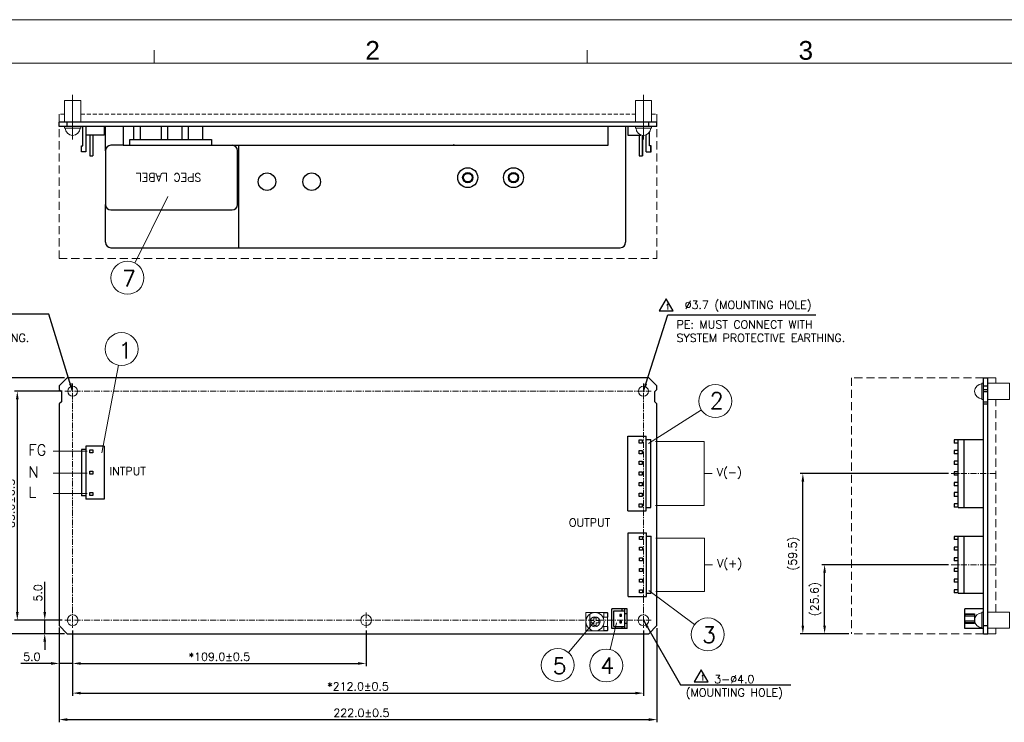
# Model space of a CAD drawing. Header units: millimetres. Extents: x 0 to 2584, y 0 to 2729.
# Tile 6 of 33: x 356 to 722, y 217 to 478. Entities that reach past the tile are written whole.
import ezdxf
from ezdxf.enums import TextEntityAlignment as Align

# ---------------------------------------------------------------- set-up
doc = ezdxf.new("R2010")
doc.units = ezdxf.units.MM
doc.header["$LTSCALE"] = 6
doc.linetypes.add('CENTER', pattern=[0.6, 0.375, -0.075, 0.075, -0.075])
doc.linetypes.add('HIDDEN', pattern=[0.375, 0.25, -0.125])
doc.layers.get('0').update_dxf_attribs({"linetype": 'CONTINUOUS'})
doc.layers.get('Defpoints').update_dxf_attribs({"linetype": 'CONTINUOUS'})
for name, color, linetype in [('02___PRT_ALL_AXES', 7, 'CONTINUOUS'), ('1', 1, 'CONTINUOUS'), ('C', 4, 'CENTER'), ('CENTER', 130, 'CENTER'), ('DIM', 2, 'CONTINUOUS'), ('H', 6, 'HIDDEN'), ('PAPER', 7, 'CONTINUOUS')]:
    doc.layers.add(name, color=color, linetype=linetype)
doc.styles.add('ARIAL', font='arial.ttf')
doc.styles.add('ROMANS', font='romans')
doc.styles.add('SIMPLEX', font='SIMPLEX.shx')
doc.styles.get("Standard").update_dxf_attribs({"font": 'ROMANS.SHX'})
doc.dimstyles.new('S_STANDARD', dxfattribs={"dimscale": 0, "dimtxt": 3, "dimasz": 3, "dimexe": 1, "dimexo": 1, "dimgap": 1, "dimtad": 1, "dimdec": 1, "dimzin": 0, "dimdsep": 46, "dimtxsty": 'ROMANS', "dimcen": -0.5, "dimadec": 0, "dimazin": 0, "dimtp": 0.1, "dimtfac": 1, "dimtdec": 1, "dimtmove": 0, "dimatfit": 3, "dimfxl": 1, "dimtolj": 1, "dimtzin": 0, "dimarcsym": 0})
doc.dimstyles.new('STANDARD$0', dxfattribs={"dimtxt": 3, "dimasz": 3, "dimexe": 1, "dimexo": 1, "dimgap": 1, "dimtad": 1, "dimdec": 1, "dimzin": 0, "dimdsep": 46, "dimtxsty": 'STANDARD', "dimcen": -0.5, "dimclrd": 2, "dimclre": 2, "dimclrt": 2, "dimadec": 0, "dimazin": 0, "dimtfac": 1, "dimtdec": 1, "dimtmove": 0, "dimatfit": 3, "dimfxl": 1, "dimtolj": 1, "dimtzin": 0, "dimarcsym": 0})
doc.dimstyles.new('STANDARD$7', dxfattribs={"dimtxt": 3, "dimasz": 3, "dimexe": 1, "dimexo": 1, "dimgap": 1, "dimtad": 1, "dimdec": 1, "dimzin": 0, "dimdsep": 46, "dimtxsty": 'STANDARD', "dimcen": -0.5, "dimclrd": 2, "dimclre": 2, "dimclrt": 2, "dimadec": 0, "dimazin": 0, "dimtfac": 1, "dimtdec": 1, "dimtmove": 0, "dimatfit": 3, "dimfxl": 1, "dimtolj": 1, "dimtzin": 0, "dimarcsym": 0})

# ---------------------------------------------------------------- blocks, each defined once
blk = doc.blocks.new('f')
at = {"layer": 'PAPER', "color": 4, "lineweight": 0}
blk.add_line((210, -122.17), (885.71, -122.17), dxfattribs=at)
at = {"layer": 'PAPER', "color": 2, "lineweight": 0}
for p, q in [((386.97, -138.26), (386.97, -133.44)), ((547.86, -138.26), (547.86, -133.44))]:
    blk.add_line(p, q, dxfattribs=at)
at = {"layer": 'PAPER', "color": 3, "lineweight": 0}
blk.add_line((226.09, -138.26), (869.63, -138.26), dxfattribs=at)
at = {"lineweight": 0, "style": 'ARIAL'}
for tag, height, p in [('TITLE', 7.24, (806.62, -542.27)), ('PJZ-34V150WBHG', 6.44, (806.62, -568.7))]:
    blk.add_attdef(tag, text='', height=height, dxfattribs=at).set_placement(p, align=Align.CENTER)
for tag, p, height in [('V', (606.84, -558.4), 3.22), ('00', (854.87, -575.42), 6.44), ('2_____2', (765.47, -581.24), 4.02), ("XX/XX'XX", (823.18, -582.08), 4.02), ('--', (586.28, -581.88), 4.02), ('mm', (616.84, -581.57), 4.02), ('ADP-XX', (656.71, -582.06), 4.02)]:
    blk.add_attdef(tag, p, '', height=height, dxfattribs=at)
at = {"layer": 'PAPER', "color": 1, "lineweight": 0, "style": 'ARIAL'}
for s, p in [('2', (465.44, -137.04)), ('3', (626.33, -137.04))]:
    blk.add_text(s, height=6.95, dxfattribs=at).set_placement(p)
blk = doc.blocks.new('*D12')
at = {"layer": 'Defpoints', "color": 0, "lineweight": 0}
for p in [(370.89, 253.14), (592.89, 252.89), (592.89, 217.99)]:
    blk.add_point(p, dxfattribs=at)
at = {"layer": 'DIM', "lineweight": -2}
for p, q in [((370.89, 252.14), (370.89, 216.99)), ((592.89, 251.89), (592.89, 216.99)), ((373.89, 217.99), (589.89, 217.99))]:
    blk.add_line(p, q, dxfattribs=at)
at = {"layer": 'DIM', "lineweight": 0}
for points in [[(373.89, 218.49), (373.89, 217.49), (370.89, 217.99)], [(589.89, 218.49), (589.89, 217.49), (592.89, 217.99)]]:
    blk.add_solid(points, dxfattribs=at)
at = {"layer": 'DIM', "lineweight": 0, "insert": (483.14, 220.49), "char_height": 3, "attachment_point": 5, "style": 'SIMPLEX'}
blk.add_mtext('\\A1;222.0±0.5', dxfattribs=at)
blk = doc.blocks.new('*D13')
at = {"layer": 'Defpoints', "color": 0, "lineweight": 0}
for p in [(375.89, 252.12), (484.89, 252.04), (484.89, 238.84)]:
    blk.add_point(p, dxfattribs=at)
at = {"layer": 'DIM', "lineweight": -2}
for p, q in [((375.89, 251.12), (375.89, 237.84)), ((484.89, 251.04), (484.89, 237.84)), ((378.89, 238.84), (481.89, 238.84))]:
    blk.add_line(p, q, dxfattribs=at)
at = {"layer": 'DIM', "lineweight": 0}
for points in [[(378.89, 239.34), (378.89, 238.34), (375.89, 238.84)], [(481.89, 239.34), (481.89, 238.34), (484.89, 238.84)]]:
    blk.add_solid(points, dxfattribs=at)
at = {"layer": 'DIM', "lineweight": 0, "insert": (430.39, 241.34), "char_height": 3, "attachment_point": 5, "style": 'SIMPLEX'}
blk.add_mtext('\\A1;*109.0±0.5', dxfattribs=at)
blk = doc.blocks.new('*D14')
at = {"layer": 'Defpoints', "color": 0, "lineweight": 0}
for p in [(370.89, 252.89), (375.89, 252.12), (370.89, 238.84)]:
    blk.add_point(p, dxfattribs=at)
at = {"layer": 'DIM', "lineweight": -2}
for p, q in [((370.89, 251.89), (370.89, 237.84)), ((375.89, 251.12), (375.89, 237.84)), ((367.89, 238.84), (356.6, 238.84)), ((375.89, 238.84), (370.89, 238.84)), ((378.89, 238.84), (381.89, 238.84))]:
    blk.add_line(p, q, dxfattribs=at)
at = {"layer": 'DIM', "lineweight": 0}
for points in [[(367.89, 239.34), (367.89, 238.34), (370.89, 238.84)], [(378.89, 239.34), (378.89, 238.34), (375.89, 238.84)]]:
    blk.add_solid(points, dxfattribs=at)
at = {"layer": 'DIM', "lineweight": 0, "insert": (360.74, 241.34), "char_height": 3, "attachment_point": 5, "style": 'SIMPLEX'}
blk.add_mtext('\\A1;5.0', dxfattribs=at)
blk = doc.blocks.new('*D15')
at = {"layer": 'Defpoints', "color": 0, "lineweight": 0}
for p in [(375.89, 251.12), (587.89, 252.12), (587.89, 227.82)]:
    blk.add_point(p, dxfattribs=at)
at = {"layer": 'DIM', "lineweight": -2}
for p, q in [((375.89, 250.12), (375.89, 226.82)), ((587.89, 251.12), (587.89, 226.82)), ((378.89, 227.82), (584.89, 227.82))]:
    blk.add_line(p, q, dxfattribs=at)
at = {"layer": 'DIM', "lineweight": 0}
for points in [[(378.89, 228.32), (378.89, 227.32), (375.89, 227.82)], [(584.89, 228.32), (584.89, 227.32), (587.89, 227.82)]]:
    blk.add_solid(points, dxfattribs=at)
at = {"layer": 'DIM', "lineweight": 0, "insert": (481.89, 230.32), "char_height": 3, "attachment_point": 5, "style": 'SIMPLEX'}
blk.add_mtext('\\A1;*212.0±0.5', dxfattribs=at)
blk = doc.blocks.new('*D16')
at = {"layer": 'Defpoints', "color": 0, "lineweight": 0}
for p in [(372.95, 254.89), (365.52, 249.89), (373.89, 249.89)]:
    blk.add_point(p, dxfattribs=at)
at = {"layer": 'DIM', "lineweight": -2}
for p, q in [((365.52, 257.89), (365.52, 269.17)), ((371.95, 254.89), (364.52, 254.89)), ((365.52, 249.89), (365.52, 254.89)), ((372.89, 249.89), (364.52, 249.89)), ((365.52, 246.89), (365.52, 243.89))]:
    blk.add_line(p, q, dxfattribs=at)
at = {"layer": 'DIM', "lineweight": 0}
for points in [[(365.02, 257.89), (366.02, 257.89), (365.52, 254.89)], [(365.02, 246.89), (366.02, 246.89), (365.52, 249.89)]]:
    blk.add_solid(points, dxfattribs=at)
at = {"layer": 'DIM', "lineweight": 0, "insert": (363.02, 265.03), "char_height": 3, "attachment_point": 5, "rotation": 90, "style": 'SIMPLEX'}
blk.add_mtext('\\A1;5.0', dxfattribs=at)
blk = doc.blocks.new('*D17')
at = {"layer": 'Defpoints', "color": 0, "lineweight": 0}
for p in [(372.95, 339.89), (355.33, 254.89), (372.95, 254.89)]:
    blk.add_point(p, dxfattribs=at)
at = {"layer": 'DIM', "lineweight": -2}
for p, q in [((371.95, 339.89), (354.33, 339.89)), ((355.33, 336.89), (355.33, 257.89)), ((371.95, 254.89), (354.33, 254.89))]:
    blk.add_line(p, q, dxfattribs=at)
at = {"layer": 'DIM', "lineweight": 0}
for points in [[(354.83, 336.89), (355.83, 336.89), (355.33, 339.89)], [(354.83, 257.89), (355.83, 257.89), (355.33, 254.89)]]:
    blk.add_solid(points, dxfattribs=at)
at = {"layer": 'DIM', "lineweight": 0, "insert": (352.83, 297.25), "char_height": 3, "attachment_point": 5, "rotation": 90, "style": 'SIMPLEX'}
blk.add_mtext('\\A1;*85.0±0.5', dxfattribs=at)
blk = doc.blocks.new('*D18')
at = {"layer": 'Defpoints', "color": 0, "lineweight": 0}
for p in [(373.89, 344.89), (348.15, 249.89), (373.89, 249.89)]:
    blk.add_point(p, dxfattribs=at)
at = {"layer": 'DIM', "lineweight": -2}
for p, q in [((372.89, 344.89), (347.15, 344.89)), ((348.15, 341.89), (348.15, 252.89)), ((372.89, 249.89), (347.15, 249.89))]:
    blk.add_line(p, q, dxfattribs=at)
at = {"layer": 'DIM', "lineweight": 0}
for points in [[(347.65, 341.89), (348.65, 341.89), (348.15, 344.89)], [(347.65, 252.89), (348.65, 252.89), (348.15, 249.89)]]:
    blk.add_solid(points, dxfattribs=at)
at = {"layer": 'DIM', "lineweight": 0, "insert": (345.65, 297.39), "char_height": 3, "attachment_point": 5, "rotation": 90, "style": 'SIMPLEX'}
blk.add_mtext('\\A1;95.0±0.5', dxfattribs=at)
blk = doc.blocks.new('*D20')
at = {"layer": 'Defpoints', "color": 0, "lineweight": 0}
for p in [(655.19, 275.51), (702.17, 275.51), (665.22, 249.89)]:
    blk.add_point(p, dxfattribs=at)
at = {"layer": 'DIM', "lineweight": -2}
for p, q in [((701.17, 275.51), (654.19, 275.51)), ((655.19, 252.89), (655.19, 272.51)), ((664.22, 249.89), (654.19, 249.89))]:
    blk.add_line(p, q, dxfattribs=at)
at = {"layer": 'DIM', "lineweight": 0}
for points in [[(654.69, 272.51), (655.69, 272.51), (655.19, 275.51)], [(654.69, 252.89), (655.69, 252.89), (655.19, 249.89)]]:
    blk.add_solid(points, dxfattribs=at)
at = {"layer": 'DIM', "lineweight": 0, "insert": (651.9, 262.7), "char_height": 3, "attachment_point": 5, "rotation": 90, "style": 'SIMPLEX'}
blk.add_mtext('\\A1;(25.6)', dxfattribs=at)
blk = doc.blocks.new('*D21')
at = {"layer": 'Defpoints', "color": 0, "lineweight": 0}
for p in [(647.11, 309.35), (702.17, 309.35), (665.22, 249.89)]:
    blk.add_point(p, dxfattribs=at)
at = {"layer": 'DIM', "lineweight": -2}
for p, q in [((701.17, 309.35), (646.11, 309.35)), ((647.11, 252.89), (647.11, 306.35)), ((664.22, 249.89), (646.11, 249.89))]:
    blk.add_line(p, q, dxfattribs=at)
at = {"layer": 'DIM', "lineweight": 0}
for points in [[(646.61, 306.35), (647.61, 306.35), (647.11, 309.35)], [(646.61, 252.89), (647.61, 252.89), (647.11, 249.89)]]:
    blk.add_solid(points, dxfattribs=at)
at = {"layer": 'DIM', "lineweight": 0, "insert": (643.82, 279.62), "char_height": 3, "attachment_point": 5, "rotation": 90, "style": 'SIMPLEX'}
blk.add_mtext('\\A1;(59.5)', dxfattribs=at)

msp = doc.modelspace()

# ---------------------------------------------------------------- linework, layer by layer
at = {"color": 7, "linetype": 'Continuous'}
for p, q in [((379.64, 430.99), (379.64, 438.19)), ((380.84, 438.19), (380.84, 428.79)), ((387.64, 438.19), (387.64, 434.99)), ((388.1, 429.19), (388.1, 438.19)), ((394.6, 438.19), (394.6, 431.19)), ((398.64, 433.39), (398.64, 438.19)), ((401.04, 433.39), (401.04, 438.19)), ((408.84, 433.39), (408.84, 438.19)), ((411.24, 433.39), (411.24, 438.19)), ((416.54, 433.39), (416.54, 438.19)), ((418.94, 433.39), (418.94, 438.19)), ((424.24, 433.39), (424.24, 438.19)), ((574.79, 431.19), (574.79, 438.19)), ((581.29, 438.19), (581.29, 395.19)), ((582.09, 438.19), (582.09, 434.99)), ((590.09, 430.99), (590.09, 435.94)), ((590.21, 430.99), (590.21, 436.12)), ((387.64, 434.99), (380.84, 434.99)), ((382.27, 434.99), (382.27, 427.29)), ((383.41, 434.99), (383.41, 427.29)), ((397.14, 431.19), (397.14, 433.39)), ((397.14, 433.39), (427.44, 433.39)), ((427.44, 433.39), (427.44, 431.19)), ((582.09, 434.99), (586.99, 434.99)), ((586.32, 434.99), (586.32, 427.29)), ((587.46, 434.87), (587.46, 427.29)), ((587.58, 434.85), (587.58, 427.29)), ((588.78, 434.99), (588.89, 434.99)), ((588.89, 428.79), (588.89, 435.03)), ((379.14, 428.79), (379.14, 430.99)), ((379.14, 430.99), (379.64, 430.99)), ((380.84, 428.79), (379.14, 428.79)), ((388.1, 429.19), (388.1, 409.19)), ((394.6, 431.19), (390.1, 431.19)), ((394.6, 431.19), (435.1, 431.19)), ((435.1, 431.19), (574.79, 431.19)), ((437.1, 409.19), (437.1, 429.19)), ((517.49, 431.49), (517.59, 431.49)), ((517.49, 431.19), (517.49, 431.49)), ((588.89, 428.79), (590.71, 428.79)), ((590.71, 430.99), (590.09, 430.99)), ((590.59, 428.79), (590.59, 430.99)), ((590.71, 428.79), (590.71, 430.99)), ((382.27, 427.29), (383.41, 427.29)), ((586.32, 427.29), (587.58, 427.29)), ((388.1, 395.19), (388.1, 409.19)), ((390.1, 407.19), (435.1, 407.19)), ((390.1, 393.19), (579.29, 393.19)), ((582.09, 323.18), (588.89, 323.18)), ((582.09, 295.52), (582.09, 323.18)), ((588.89, 295.52), (588.89, 323.18)), ((588.89, 321.93), (590.59, 321.93)), ((590.59, 296.77), (590.59, 321.93)), ((704.82, 296.77), (704.82, 321.93)), ((704.82, 321.93), (714.22, 321.93)), ((707.02, 296.77), (707.02, 321.93)), ((379.14, 318.31), (379.14, 301.07)), ((380.84, 318.31), (379.14, 318.31)), ((380.84, 319.56), (380.84, 299.82)), ((387.64, 319.56), (380.84, 319.56)), ((382.27, 317.04), (382.27, 318.18)), ((382.27, 318.18), (383.41, 318.18)), ((383.41, 318.18), (383.41, 317.04)), ((387.64, 319.56), (387.64, 299.82)), ((586.32, 321.8), (587.46, 321.8)), ((586.32, 320.66), (586.32, 321.8)), ((587.46, 320.66), (586.32, 320.66)), ((587.46, 321.8), (587.46, 320.66)), ((703.32, 321.8), (703.32, 320.66)), ((704.82, 321.8), (703.32, 321.8)), ((704.82, 320.66), (703.32, 320.66)), ((383.41, 317.04), (382.27, 317.04)), ((586.32, 317.84), (587.46, 317.84)), ((586.32, 316.7), (586.32, 317.84)), ((587.46, 316.7), (586.32, 316.7)), ((587.46, 317.84), (587.46, 316.7)), ((703.32, 317.84), (703.32, 316.7)), ((704.82, 317.84), (703.32, 317.84)), ((704.82, 316.7), (703.32, 316.7)), ((586.32, 313.88), (587.46, 313.88)), ((586.32, 312.74), (586.32, 313.88)), ((587.46, 312.74), (586.32, 312.74)), ((587.46, 313.88), (587.46, 312.74)), ((703.32, 313.88), (703.32, 312.74)), ((704.82, 313.88), (703.32, 313.88)), ((704.82, 312.74), (703.32, 312.74)), ((382.27, 309.12), (382.27, 310.26)), ((382.27, 310.26), (383.41, 310.26)), ((383.41, 309.12), (382.27, 309.12)), ((383.41, 310.26), (383.41, 309.12)), ((586.32, 309.92), (587.46, 309.92)), ((586.32, 308.78), (586.32, 309.92)), ((587.46, 308.78), (586.32, 308.78)), ((587.46, 309.92), (587.46, 308.78)), ((703.32, 309.92), (703.32, 308.78)), ((704.82, 309.92), (703.32, 309.92)), ((704.82, 308.78), (703.32, 308.78)), ((586.32, 305.96), (587.46, 305.96)), ((586.32, 304.82), (586.32, 305.96)), ((587.46, 304.82), (586.32, 304.82)), ((587.46, 305.96), (587.46, 304.82)), ((703.32, 305.96), (703.32, 304.82)), ((704.82, 305.96), (703.32, 305.96)), ((704.82, 304.82), (703.32, 304.82)), ((380.84, 301.07), (379.14, 301.07)), ((382.27, 301.2), (382.27, 302.34)), ((382.27, 302.34), (383.41, 302.34)), ((383.41, 301.2), (382.27, 301.2)), ((383.41, 302.34), (383.41, 301.2)), ((586.32, 302), (587.46, 302)), ((586.32, 300.86), (586.32, 302)), ((587.46, 300.86), (586.32, 300.86)), ((587.46, 302), (587.46, 300.86)), ((704.82, 302.34), (703.32, 302.34)), ((703.32, 302.34), (703.32, 300.86)), ((704.82, 300.86), (703.32, 300.86)), ((387.64, 299.82), (380.84, 299.82)), ((586.32, 298.04), (587.46, 298.04)), ((586.32, 296.9), (586.32, 298.04)), ((587.46, 296.9), (586.32, 296.9)), ((587.46, 298.04), (587.46, 296.9)), ((588.89, 296.77), (590.59, 296.77)), ((704.82, 298.04), (703.32, 298.04)), ((703.32, 298.04), (703.32, 296.9)), ((704.82, 296.9), (703.32, 296.9)), ((704.82, 296.77), (714.22, 296.77)), ((582.09, 295.52), (588.89, 295.52)), ((582.21, 287.36), (589.01, 287.36)), ((582.21, 263.66), (582.21, 287.36)), ((586.44, 285.98), (587.58, 285.98)), ((586.44, 284.84), (586.44, 285.98)), ((587.58, 285.98), (587.58, 284.84)), ((589.01, 263.66), (589.01, 287.36)), ((589.01, 286.11), (590.71, 286.11)), ((590.71, 264.91), (590.71, 286.11)), ((704.82, 285.98), (703.32, 285.98)), ((703.32, 285.98), (703.32, 284.84)), ((704.82, 286.11), (714.22, 286.11)), ((704.82, 264.91), (704.82, 286.11)), ((707.02, 264.91), (707.02, 286.11)), ((587.58, 284.84), (586.44, 284.84)), ((586.44, 282.02), (587.58, 282.02)), ((586.44, 280.88), (586.44, 282.02)), ((587.58, 282.02), (587.58, 280.88)), ((704.82, 284.84), (703.32, 284.84)), ((704.82, 282.02), (703.32, 282.02)), ((703.32, 282.02), (703.32, 280.88)), ((587.58, 280.88), (586.44, 280.88)), ((586.44, 278.06), (587.58, 278.06)), ((586.44, 276.92), (586.44, 278.06)), ((587.58, 278.06), (587.58, 276.92)), ((704.82, 280.88), (703.32, 280.88)), ((704.82, 278.06), (703.32, 278.06)), ((703.32, 278.06), (703.32, 276.92)), ((587.58, 276.92), (586.44, 276.92)), ((704.82, 276.92), (703.32, 276.92)), ((586.44, 274.1), (587.58, 274.1)), ((586.44, 272.96), (586.44, 274.1)), ((587.58, 272.96), (586.44, 272.96)), ((587.58, 274.1), (587.58, 272.96)), ((704.82, 274.1), (703.32, 274.1)), ((703.32, 274.1), (703.32, 272.96)), ((704.82, 272.96), (703.32, 272.96)), ((586.44, 270.14), (587.58, 270.14)), ((586.44, 269), (586.44, 270.14)), ((587.58, 269), (586.44, 269)), ((587.58, 270.14), (587.58, 269)), ((704.82, 270.14), (703.32, 270.14)), ((703.32, 270.14), (703.32, 269)), ((704.82, 269), (703.32, 269)), ((582.21, 263.66), (589.01, 263.66)), ((586.44, 266.18), (587.58, 266.18)), ((586.44, 265.04), (586.44, 266.18)), ((587.58, 265.04), (586.44, 265.04)), ((587.58, 266.18), (587.58, 265.04)), ((589.01, 264.91), (590.71, 264.91)), ((704.82, 266.18), (703.32, 266.18)), ((703.32, 266.18), (703.32, 265.04)), ((704.82, 265.04), (703.32, 265.04)), ((704.82, 264.91), (714.22, 264.91)), ((581.86, 259.16), (576.11, 259.16)), ((576.11, 251.76), (576.11, 259.16)), ((576.94, 258.31), (581.04, 258.31)), ((576.94, 252.61), (576.94, 258.31)), ((579.81, 257.03), (579.17, 257.03)), ((579.17, 257.03), (579.17, 256.39)), ((579.17, 256.39), (579.81, 256.39)), ((579.81, 256.39), (579.81, 257.03)), ((580.04, 258.31), (580.04, 259.16)), ((581.04, 251.76), (581.04, 259.16)), ((581.86, 257.21), (581.04, 257.21)), ((581.86, 251.76), (581.86, 259.16)), ((714.22, 259.16), (707.22, 259.16)), ((707.22, 251.76), (707.22, 259.16)), ((707.22, 257.21), (710.92, 257.21)), ((710.92, 257.03), (707.42, 257.03)), ((707.42, 256.39), (707.42, 257.03)), ((710.92, 256.39), (707.42, 256.39)), ((710.92, 257.21), (710.92, 253.71)), ((576.94, 252.61), (581.04, 252.61)), ((579.81, 254.53), (579.17, 254.53)), ((579.17, 254.53), (579.17, 253.89)), ((579.17, 253.89), (579.81, 253.89)), ((579.81, 253.89), (579.81, 254.53)), ((580.04, 251.76), (580.04, 252.61)), ((581.86, 253.71), (581.04, 253.71)), ((710.92, 253.71), (707.22, 253.71)), ((710.92, 254.53), (707.42, 254.53)), ((707.42, 253.89), (707.42, 254.53)), ((710.92, 253.89), (707.42, 253.89)), ((581.86, 251.76), (576.11, 251.76)), ((714.22, 251.76), (707.22, 251.76))]:
    msp.add_line(p, q, dxfattribs=at)
at = {"color": 7, "linetype": 'Continuous', "lineweight": 0}
for p, q in [((568.03, 251.49), (568.03, 257.17)), ((574.6, 257.58), (574.6, 257.73)), ((574.6, 252.58), (574.6, 256.08)), ((569.5, 254.73), (568.5, 254.73)), ((568.5, 253.93), (568.5, 254.73)), ((568.5, 253.93), (569.5, 253.93)), ((570.3, 255.73), (569.5, 255.73)), ((569.5, 255.73), (569.5, 254.73)), ((569.5, 253.93), (569.5, 252.93)), ((569.5, 252.93), (570.3, 252.93)), ((570.3, 254.73), (570.3, 255.73)), ((571.3, 254.73), (570.3, 254.73)), ((570.3, 253.93), (571.3, 253.93)), ((570.3, 252.93), (570.3, 253.93)), ((571.3, 254.73), (571.3, 253.93)), ((574.6, 250.93), (574.6, 251.08))]:
    msp.add_line(p, q, dxfattribs=at)
at = {"color": 3, "linetype": 'Continuous', "lineweight": 0}
for p, q in [((573.2, 257.58), (574.7, 257.58)), ((573.2, 256.08), (573.2, 257.58)), ((573.2, 256.08), (574.7, 256.08)), ((574.5, 257.58), (574.5, 256.08)), ((574.7, 257.58), (574.7, 256.08)), ((573.2, 252.58), (574.7, 252.58)), ((573.2, 251.08), (573.2, 252.58)), ((574.5, 252.58), (574.5, 251.08)), ((574.7, 252.58), (574.7, 251.08)), ((573.2, 251.08), (574.7, 251.08))]:
    msp.add_line(p, q, dxfattribs=at)
at = {"color": 7, "linetype": 'Continuous'}
for centre, radius in [((448.09, 417.69), 3.25), ((464.69, 417.69), 3.25), ((522.64, 419.19), 3.7), ((522.64, 419.19), 1.9), ((539.64, 419.19), 3.7), ((539.64, 419.19), 1.9)]:
    msp.add_circle(centre, radius, dxfattribs=at)
at = {"lineweight": 0}
for centre, radius in [((375.89, 339.89), 1.85), ((587.89, 339.89), 1.85), ((375.89, 254.89), 2), ((484.89, 254.89), 2), ((587.89, 254.89), 2)]:
    msp.add_circle(centre, radius, dxfattribs=at)
at = {"color": 7, "linetype": 'Continuous', "lineweight": 0}
for radius in [3.4, 1.87]:
    msp.add_circle((569.9, 254.33), radius, dxfattribs=at)
at = {"color": 7, "linetype": 'Continuous'}
for centre, start, end in [((390.1, 429.19), 90, 180), ((435.1, 429.19), 0, 90), ((390.1, 409.19), 180, 270), ((435.1, 409.19), 270, 0), ((390.1, 395.19), 180, 270), ((579.29, 395.19), 270, 0)]:
    msp.add_arc(centre, 2, start, end, dxfattribs=at)
at = {"color": 3, "linetype": 'Continuous'}
msp.add_arc((704.72, 306.79), 2, 270, 272.9844, dxfattribs=at)
at = {"layer": '02___PRT_ALL_AXES', "color": 7, "linetype": 'Continuous'}
for p, q in [((370.89, 438.19), (370.89, 439.79)), ((592.89, 439.79), (370.89, 439.79)), ((373.89, 438.19), (373.89, 439.79)), ((589.89, 438.19), (589.89, 439.79)), ((592.89, 438.19), (592.89, 439.79)), ((592.89, 438.19), (370.89, 438.19)), ((437.48, 431.19), (437.48, 393.19)), ((373.89, 344.89), (370.89, 341.89)), ((589.89, 344.89), (373.89, 344.89)), ((592.89, 341.89), (589.89, 344.89)), ((714.22, 249.89), (714.22, 344.89)), ((714.22, 344.89), (715.82, 344.89)), ((715.82, 249.89), (715.82, 344.89)), ((370.89, 341.89), (370.89, 340.59)), ((370.89, 340.59), (371.69, 339.79)), ((592.09, 339.79), (592.89, 340.59)), ((592.89, 340.59), (592.89, 341.89)), ((714.22, 341.89), (715.82, 341.89)), ((714.22, 340.59), (715.82, 340.59)), ((371.69, 339.79), (371.69, 335.99)), ((592.09, 335.99), (592.09, 339.79)), ((714.22, 339.79), (715.82, 339.79)), ((371.69, 335.99), (370.89, 335.19)), ((370.89, 335.19), (370.89, 252.89)), ((592.89, 335.19), (592.09, 335.99)), ((592.89, 252.89), (592.89, 335.19)), ((714.22, 335.99), (715.82, 335.99)), ((714.22, 335.19), (715.82, 335.19)), ((370.89, 252.89), (373.89, 249.89)), ((589.89, 249.89), (592.89, 252.89)), ((714.22, 252.89), (715.82, 252.89)), ((373.89, 249.89), (589.89, 249.89)), ((714.22, 249.89), (715.82, 249.89))]:
    msp.add_line(p, q, dxfattribs=at)
at = {"layer": '02___PRT_ALL_AXES', "color": 7, "linetype": 'Continuous', "lineweight": 0}
for p, q in [((574.6, 257.73), (566.5, 257.73)), ((566.5, 257.73), (566.5, 250.93)), ((566.5, 250.93), (574.6, 250.93))]:
    msp.add_line(p, q, dxfattribs=at)
at = {"layer": '02___PRT_ALL_AXES', "color": 7, "linetype": 'Continuous'}
for centre in [(522.64, 419.19), (539.64, 419.19)]:
    msp.add_circle(centre, 1.6, dxfattribs=at)
at = {"layer": '1'}
for points in [[(596.34, 374.22), (593.74, 369.72), (598.94, 369.72)], [(609.34, 236.48), (606.74, 231.98), (611.94, 231.98)]]:
    msp.add_lwpolyline(points, close=True, dxfattribs=at)
at = {"layer": 'C', "lineweight": 0, "ltscale": 10}
for p, q in [((375.89, 449.89), (375.89, 433.37)), ((587.89, 449.89), (587.89, 433.37))]:
    msp.add_line(p, q, dxfattribs=at)
at = {"layer": 'C', "lineweight": 0}
for p, q in [((375.89, 342.74), (375.89, 252.12)), ((587.89, 342.74), (587.89, 252.12)), ((372.95, 339.89), (590.74, 339.89)), ((484.89, 257.74), (484.89, 252.04)), ((372.95, 254.89), (590.74, 254.89))]:
    msp.add_line(p, q, dxfattribs=at)
at = {"layer": 'CENTER', "lineweight": 0}
for p, q in [((702.17, 309.35), (719.08, 309.35)), ((702.17, 275.51), (719.08, 275.51))]:
    msp.add_line(p, q, dxfattribs=at)
at = {"layer": 'DIM', "lineweight": 0}
for p, q in [((398.96, 387.49), (411.21, 412.16)), ((392.93, 349.54), (386.79, 317.09)), ((609.43, 332.95), (589.81, 320.55)), ((368.66, 317.61), (381.27, 317.61)), ((368.66, 309.43), (381.27, 309.43)), ((368.66, 301.95), (381.27, 301.95)), ((589.88, 265.87), (606.89, 253.24)), ((560.02, 242.89), (569.9, 254.53)), ((575.52, 244.02), (577.95, 253.97))]:
    msp.add_line(p, q, dxfattribs=at)
at = {"layer": 'DIM', "color": 1, "lineweight": 0}
for p, q in [((592.4, 321.23), (610.4, 321.23)), ((610.4, 321.23), (610.4, 297.47)), ((610.4, 309.35), (613.4, 309.35)), ((592.4, 297.47), (610.4, 297.47)), ((592.53, 285.41), (610.53, 285.41)), ((610.53, 285.41), (610.53, 265.61)), ((610.53, 275.51), (613.53, 275.51)), ((592.53, 265.61), (610.53, 265.61))]:
    msp.add_line(p, q, dxfattribs=at)
at = {"layer": 'DIM', "lineweight": 0}
for points in [[(378.89, 447.79), (372.89, 447.79), (372.89, 439.79), (378.89, 439.79)], [(590.89, 447.79), (584.89, 447.79), (584.89, 439.79), (590.89, 439.79)], [(378.89, 438.19), (372.89, 438.19), (372.89, 437.59), (378.89, 437.59)], [(590.89, 438.19), (584.89, 438.19), (584.89, 437.59), (590.89, 437.59)], [(714.22, 336.89), (714.22, 342.89), (713.62, 342.89), (713.62, 336.89)], [(723.82, 336.89), (723.82, 342.89), (715.82, 342.89), (715.82, 336.89)], [(714.22, 251.89), (714.22, 257.89), (713.62, 257.89), (713.62, 251.89)], [(723.82, 251.89), (723.82, 257.89), (715.82, 257.89), (715.82, 251.89)]]:
    msp.add_lwpolyline(points, close=True, dxfattribs=at)
at = {"layer": 'DIM', "lineweight": 0, "ltscale": 2}
for centre in [(396.25, 382.01), (394.06, 355.55), (614.6, 336.22), (611.8, 249.6), (556.06, 238.23), (574.08, 238.08)]:
    msp.add_circle(centre, 6.12, dxfattribs=at)
at = {"layer": 'DIM', "lineweight": 0}
for centre, start, end in [((375.89, 437.59), 180, 0), ((587.89, 437.59), 180, 0), ((713.62, 339.89), 90, 270), ((713.62, 254.89), 90, 270)]:
    msp.add_arc(centre, 2.75, start, end, dxfattribs=at)
at = {"layer": 'H', "lineweight": 0}
for p, q in [((372.89, 442.79), (370.89, 442.79)), ((378.89, 442.79), (584.89, 442.79)), ((590.89, 442.79), (592.89, 442.79))]:
    msp.add_line(p, q, dxfattribs=at)
at = {"layer": 'H', "lineweight": 0, "ltscale": 2}
for p, q in [((370.89, 439.79), (370.89, 442.79)), ((592.89, 439.79), (592.89, 442.79)), ((370.89, 389.19), (370.89, 438.19)), ((592.89, 389.19), (592.89, 438.19)), ((370.89, 389.19), (592.89, 389.19)), ((665.22, 344.89), (665.22, 249.89)), ((714.22, 344.89), (665.22, 344.89)), ((718.82, 344.89), (715.82, 344.89)), ((718.82, 342.89), (718.82, 344.89)), ((718.82, 257.89), (718.82, 336.89)), ((714.22, 249.89), (665.22, 249.89)), ((715.82, 249.89), (718.82, 249.89)), ((718.82, 249.89), (718.82, 251.89))]:
    msp.add_line(p, q, dxfattribs=at)

# ---------------------------------------------------------------- block references
at = {"layer": 'DIM', "lineweight": 0}
msp.add_blockref('f', (19.17, 600), dxfattribs=at)

# ---------------------------------------------------------------- texts
at = {"layer": '1', "char_height": 2, "attachment_point": 1, "style": 'SIMPLEX'}
for insert in [(596.01, 372.29), (609.02, 234.56)]:
    msp.add_mtext('\\A1;1', dxfattribs=dict(at, insert=insert))
at = {"layer": 'DIM', "lineweight": 0, "ltscale": 2, "style": 'SIMPLEX'}
for s, p in [('7', (394.23, 378.77)), ('1', (392.9, 352.04)), ('2', (612.5, 333.41)), ('3', (609.7, 246.49)), ('5', (554.16, 234.96)), ('4', (571.9, 235.03))]:
    msp.add_text(s, height=6, dxfattribs=at).set_placement(p)
at = {"layer": 'DIM', "lineweight": 0, "style": 'SIMPLEX'}
for s, height, p in [('FG', 4, (359.44, 316.09)), ('N', 4, (359.44, 307.91)), ('INTPUT', 3, (389.58, 308.76)), ('L', 4, (359.44, 300.43)), ('OUTPUT', 3, (560.22, 289.64))]:
    msp.add_text(s, height=height, dxfattribs=at).set_placement(p)
at = {"layer": 'DIM', "lineweight": 0, "insert": (411.54, 419.3), "char_height": 3, "attachment_point": 5, "rotation": 180, "style": 'SIMPLEX'}
msp.add_mtext('SPEC LABEL ', dxfattribs=at)
at = {"layer": 'DIM', "lineweight": 0, "char_height": 3, "style": 'SIMPLEX'}
for s, insert, attachment_point in [('%%c3.7 (MOUNTING HOLE)', (626.8, 371.45), 5), ('\\A1;PE: MUST CONNECT WITH\\PSYSTEM PROTECTIVE EARTHING.', (297.16, 358.18), 7), ('\\A1;PE: MUST CONNECT WITH\\PSYSTEM PROTECTIVE EARTHING.', (600.2, 358.18), 7), ('3-%%c4.0\\P(MOUNTING HOLE)', (621.65, 230.02), 5)]:
    msp.add_mtext(s, dxfattribs=dict(at, insert=insert, attachment_point=attachment_point))
at = {"layer": 'DIM', "color": 1, "lineweight": 0, "char_height": 3, "attachment_point": 5, "style": 'SIMPLEX'}
for s, insert in [('V(-)', (619.8, 309.34)), ('V(+)', (619.92, 275.5))]:
    msp.add_mtext(s, dxfattribs=dict(at, insert=insert))

# ---------------------------------------------------------------- dimensions: what is measured, and where the dimension line sits
at = {"layer": 'DIM', "lineweight": 0}
for base, p1, override, picture, middle in [((348.15, 249.89), (373.89, 344.89), {"dimtad": 3, "dimtxsty": 'SIMPLEX', "dimcen": -2, "dimclrd": 256, "dimclre": 256, "dimclrt": 256, "dimtol": 1, "dimtp": 0.5, "dimtm": 0.5}, '*D18', (348.15, 297.39)), ((365.52, 249.89), (372.95, 254.89), {"dimtxsty": 'SIMPLEX', "dimcen": -2, "dimclrd": 256, "dimclre": 256, "dimclrt": 256}, '*D16', (365.52, 265.03))]:
    dim = msp.add_linear_dim(base=base, p1=p1, p2=(373.89, 249.89), angle=90, dimstyle='STANDARD$0', override=override, dxfattribs=at)
    dim.commit()
    dim.dimension.update_dxf_attribs({"geometry": picture, "text_midpoint": middle, "dimtype": 160})
for base, p1, p2, text, override, picture, middle in [((355.33, 254.89), (372.95, 339.89), (372.95, 254.89), '*<>', {"dimtad": 3, "dimtxsty": 'SIMPLEX', "dimcen": -2, "dimclrd": 256, "dimclre": 256, "dimclrt": 256, "dimtol": 1, "dimtp": 0.5, "dimtm": 0.5}, '*D17', (355.33, 297.25)), ((647.11, 309.35), (665.22, 249.89), (702.17, 309.35), '(<>)', {"dimtxsty": 'SIMPLEX', "dimcen": -2, "dimclrd": 256, "dimclre": 256, "dimclrt": 256}, '*D21', (647.11, 279.62)), ((655.19, 275.51), (665.22, 249.89), (702.17, 275.51), '(<>)', {"dimtxsty": 'SIMPLEX', "dimcen": -2, "dimclrd": 256, "dimclre": 256, "dimclrt": 256}, '*D20', (655.19, 262.7))]:
    dim = msp.add_linear_dim(base=base, p1=p1, p2=p2, angle=90, text=text, dimstyle='STANDARD$0', override=override, dxfattribs=at)
    dim.commit()
    dim.dimension.update_dxf_attribs({"geometry": picture, "text_midpoint": middle, "dimtype": 160})
for base, p1, p2, override, picture, middle in [((370.89, 238.84), (375.89, 252.12), (370.89, 252.89), {"dimtad": 3, "dimtxsty": 'SIMPLEX', "dimcen": -2, "dimclrd": 256, "dimclre": 256, "dimclrt": 256, "dimtdec": 0}, '*D14', (360.74, 238.84)), ((592.89, 217.99), (370.89, 253.14), (592.89, 252.89), {"dimtad": 3, "dimtxsty": 'SIMPLEX', "dimcen": -2, "dimclrd": 256, "dimclre": 256, "dimclrt": 256, "dimtol": 1, "dimtp": 0.5, "dimtm": 0.5}, '*D12', (483.14, 217.99))]:
    dim = msp.add_linear_dim(base=base, p1=p1, p2=p2, dimstyle='STANDARD$0', override=override, dxfattribs=at)
    dim.commit()
    dim.dimension.update_dxf_attribs({"geometry": picture, "text_midpoint": middle, "dimtype": 160})
for base, p1, p2, override, picture, middle in [((484.89, 238.84), (375.89, 252.12), (484.89, 252.04), {"dimgap": 1, "dimtad": 3, "dimtxsty": 'SIMPLEX', "dimcen": -2, "dimclrd": 256, "dimclre": 256, "dimclrt": 256, "dimtol": 1, "dimlim": 0, "dimtp": 0.5, "dimtm": 0.5, "dimtdec": 1}, '*D13', (430.39, 238.84)), ((587.89, 227.82), (375.89, 251.12), (587.89, 252.12), {"dimtad": 3, "dimtxsty": 'SIMPLEX', "dimcen": -2, "dimclrd": 256, "dimclre": 256, "dimclrt": 256, "dimtol": 1, "dimtp": 0.5, "dimtm": 0.5}, '*D15', (481.89, 227.82))]:
    dim = msp.add_linear_dim(base=base, p1=p1, p2=p2, text='*<>', dimstyle='STANDARD$0', override=override, dxfattribs=at)
    dim.commit()
    dim.dimension.update_dxf_attribs({"geometry": picture, "text_midpoint": middle, "dimtype": 160})

# ---------------------------------------------------------------- leaders
for points, dimstyle, override in [([(375.89, 339.89), (367.04, 368.47), (294.96, 368.47)], 'STANDARD$7', {"dimgap": 1, "dimtad": 0, "dimtxsty": 'SIMPLEX', "dimcen": -2, "dimclrd": 256, "dimclre": 256, "dimclrt": 256, "dimtdec": 0}), ([(587.89, 339.89), (596.92, 368.22), (651.91, 368.22)], 'S_STANDARD', {"dimscale": 1, "dimtad": 0}), ([(587.89, 254.89), (601.63, 230.9), (642.59, 230.9)], 'STANDARD$7', {"dimgap": 1, "dimtad": 0, "dimtxsty": 'SIMPLEX', "dimcen": -2, "dimclrd": 256, "dimclre": 256, "dimclrt": 256, "dimtdec": 0})]:
    msp.add_leader(points, dimstyle=dimstyle, override=override, dxfattribs=at)

doc.saveas('drawing.dxf')
